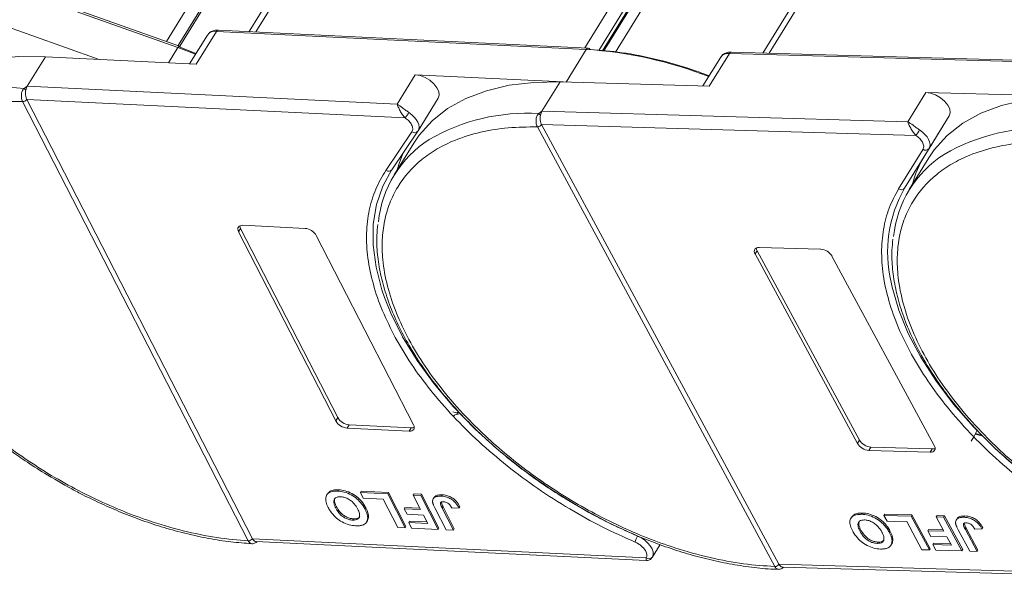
# Model space of a CAD drawing. Header units: millimetres. Extents: x 1995 to 3465, y 709 to 1742.
# Tile 28 of 45: x 2967 to 3041, y 1476 to 1517. Entities that reach past the tile are written whole.
import ezdxf

# ---------------------------------------------------------------- set-up
doc = ezdxf.new("R2010")
doc.units = ezdxf.units.MM

msp = doc.modelspace()

# ---------------------------------------------------------------- linework, layer by layer
at = {"color": 7, "linetype": 'Continuous', "lineweight": 15}
for p, q in [((2985.021, 1516.588), (3014.513, 1564.429)), ((3007.996, 1563.918), (2978.381, 1515.879)), ((3013.796, 1564.093), (2984.526, 1516.612)), ((2979.249, 1515.571), (3008.637, 1563.243)), ((2979.365, 1515.527), (3008.641, 1563.018)), ((3038.957, 1563.237), (3009.465, 1515.396)), ((3010.514, 1515.212), (3039.793, 1562.707)), ((3010.782, 1515.185), (3039.922, 1562.455)), ((3010.889, 1515.175), (3039.931, 1562.286)), ((3051.954, 1562.487), (3022.69, 1515.015)), ((3023.163, 1515.002), (3052.643, 1562.823)), ((3011.747, 1515.09), (3040.643, 1561.964)), ((2949.137, 1526.109), (2979.234, 1515.428)), ((2979.355, 1515.533), (2949.259, 1526.214)), ((2973.37, 1514.544), (2965.458, 1517.352)), ((2981.419, 1516.354), (2980.101, 1514.216)), ((2980.595, 1514.192), (2982.095, 1516.625)), ((2982.095, 1516.625), (3009.576, 1515.285)), ((3009.722, 1515.383), (2982.241, 1516.723)), ((2979.234, 1515.428), (2978.534, 1514.293)), ((2979.234, 1515.428), (2980.544, 1514.935)), ((2980.57, 1514.976), (2979.388, 1515.446)), ((2968.036, 1512.549), (2969.386, 1514.739)), ((2969.386, 1514.739), (2980.595, 1514.192)), ((3009.576, 1515.285), (3008.079, 1512.857)), ((3019.568, 1514.712), (3018.244, 1512.565)), ((3018.717, 1512.551), (3020.217, 1514.984)), ((3020.217, 1514.984), (3047.404, 1514.202)), ((3047.55, 1514.301), (3020.363, 1515.082)), ((2996.867, 1513.399), (2995.517, 1511.21)), ((3007.851, 1512.864), (2996.867, 1513.399)), ((2967.796, 1512.385), (2968.036, 1512.549)), ((2995.517, 1511.21), (2968.036, 1512.549)), ((3006.278, 1510.681), (3007.627, 1512.87)), ((3007.627, 1512.87), (3018.717, 1512.551)), ((3034.814, 1512.088), (3033.465, 1509.899)), ((3045.904, 1511.77), (3034.814, 1512.088)), ((2967.688, 1511.399), (2967.687, 1511.4)), ((2984.458, 1478.738), (2967.688, 1511.399)), ((2967.994, 1511.56), (2996.121, 1510.189)), ((2967.995, 1511.559), (2984.765, 1478.899)), ((2997.075, 1509.227), (2998.574, 1511.659)), ((3006.039, 1510.514), (3006.278, 1510.681)), ((3033.465, 1509.899), (3006.278, 1510.681)), ((3036.549, 1510.348), (3034.737, 1507.407)), ((3035.049, 1507.915), (3036.549, 1510.348)), ((3006.249, 1509.691), (3034.075, 1508.891)), ((3006.25, 1509.69), (3023.891, 1476.996)), ((2994.688, 1506.288), (2996.619, 1509.155)), ((2995.129, 1506.336), (2997.059, 1509.203)), ((2997.059, 1509.203), (2997.065, 1509.211)), ((2997.075, 1509.227), (2997.065, 1509.211)), ((3005.945, 1509.526), (3005.944, 1509.527)), ((3023.586, 1476.831), (3005.945, 1509.526)), ((2996.758, 1508.324), (2995.304, 1505.965)), ((3032.789, 1504.914), (3034.602, 1507.856)), ((3033.237, 1504.974), (3035.049, 1507.915)), ((3033.237, 1504.974), (3034.737, 1507.407)), ((3035.035, 1507.224), (3033.581, 1504.864)), ((2983.89, 1501.972), (2983.74, 1501.729)), ((2990.964, 1487.659), (2983.74, 1501.729)), ((2983.89, 1501.972), (2991.114, 1487.902)), ((2984.059, 1502.203), (2988.679, 1501.978)), ((2989.514, 1501.448), (2996.739, 1487.378)), ((3022.275, 1500.316), (3022.125, 1500.073)), ((3029.725, 1485.989), (3022.125, 1500.073)), ((3022.275, 1500.316), (3029.875, 1486.232)), ((3022.425, 1500.56), (3026.995, 1500.428)), ((3027.838, 1499.909), (3035.438, 1485.824)), ((3000.011, 1488.24), (2999.663, 1488.324)), ((3000.103, 1488.364), (3000.011, 1488.24)), ((2991.114, 1487.902), (2990.964, 1487.659)), ((3000.011, 1488.24), (2999.972, 1488.315)), ((2991.95, 1487.372), (2991.8, 1487.128)), ((2996.42, 1486.903), (2991.8, 1487.128)), ((2991.95, 1487.372), (2996.57, 1487.146)), ((2996.57, 1487.146), (2996.42, 1486.903)), ((3029.875, 1486.232), (3029.725, 1485.989)), ((3038.98, 1486.559), (3038.478, 1486.671)), ((3038.94, 1486.635), (3038.508, 1486.731)), ((3030.718, 1485.712), (3030.568, 1485.469)), ((3035.138, 1485.338), (3030.568, 1485.469)), ((3030.718, 1485.712), (3035.288, 1485.581)), ((3035.288, 1485.581), (3035.138, 1485.338)), ((2991.165, 1482.536), (2991.105, 1482.439)), ((2990.347, 1482.245), (2990.287, 1482.148)), ((2992.792, 1482.326), (2992.852, 1482.423)), ((2992.792, 1482.326), (2993.007, 1481.907)), ((2994.828, 1482.226), (2992.792, 1482.326)), ((2992.852, 1482.423), (2994.888, 1482.324)), ((2993.007, 1481.907), (2994.488, 1481.835)), ((2994.488, 1481.835), (2995.563, 1479.741)), ((2994.888, 1482.324), (2994.828, 1482.226)), ((2996.118, 1479.714), (2994.828, 1482.226)), ((2994.888, 1482.324), (2996.178, 1479.811)), ((2996.716, 1482.134), (2996.776, 1482.232)), ((2997.271, 1482.107), (2996.716, 1482.134)), ((2996.716, 1482.134), (2997.262, 1481.071)), ((2996.776, 1482.232), (2997.331, 1482.204)), ((2997.331, 1482.204), (2997.271, 1482.107)), ((2998.561, 1479.595), (2997.271, 1482.107)), ((2997.331, 1482.204), (2998.621, 1479.692)), ((2998.26, 1481.962), (2998.2, 1481.865)), ((2998.866, 1482.161), (2998.806, 1482.064)), ((2991.021, 1481.279), (2990.961, 1481.182)), ((2993.133, 1481.099), (2993.193, 1481.196)), ((2996.04, 1481.131), (2996.1, 1481.228)), ((2996.04, 1481.131), (2996.255, 1480.712)), ((2997.262, 1481.071), (2996.04, 1481.131)), ((2996.1, 1481.228), (2997.209, 1481.174)), ((2998.34, 1481.15), (2999.153, 1479.566)), ((2998.874, 1481.165), (2998.934, 1481.262)), ((2999.709, 1479.539), (2998.874, 1481.165)), ((2998.934, 1481.262), (2999.769, 1479.636)), ((2999.589, 1481.178), (3000.128, 1481.183)), ((3000.128, 1481.183), (3000.188, 1481.28)), ((2992.215, 1480.281), (2992.275, 1480.378)), ((2993.392, 1480.564), (2993.332, 1480.466)), ((2996.255, 1480.712), (2997.477, 1480.652)), ((2997.477, 1480.652), (2997.791, 1480.04)), ((3029.304, 1480.516), (3029.244, 1480.418)), ((3030.093, 1480.81), (3030.033, 1480.713)), ((3031.702, 1480.633), (3031.762, 1480.73)), ((3031.702, 1480.633), (3031.928, 1480.214)), ((3033.716, 1480.575), (3031.702, 1480.633)), ((3031.762, 1480.73), (3033.776, 1480.672)), ((3033.776, 1480.672), (3033.716, 1480.575)), ((3035.073, 1478.06), (3033.716, 1480.575)), ((3033.776, 1480.672), (3035.133, 1478.157)), ((3035.584, 1480.521), (3035.644, 1480.619)), ((3036.133, 1480.505), (3035.584, 1480.521)), ((3035.584, 1480.521), (3036.158, 1479.457)), ((3035.644, 1480.619), (3036.193, 1480.603)), ((3036.193, 1480.603), (3036.133, 1480.505)), ((3037.49, 1477.99), (3036.133, 1480.505)), ((3036.193, 1480.603), (3037.55, 1478.088)), ((3037.125, 1480.387), (3037.065, 1480.29)), ((3037.711, 1480.591), (3037.651, 1480.494)), ((2993.247, 1480.141), (2993.307, 1480.238)), ((2995.563, 1479.741), (2996.118, 1479.714)), ((2996.118, 1479.714), (2996.178, 1479.811)), ((2996.384, 1480.109), (2996.444, 1480.206)), ((2996.384, 1480.109), (2996.599, 1479.69)), ((2997.791, 1480.04), (2996.384, 1480.109)), ((2996.444, 1480.206), (2997.738, 1480.143)), ((2996.599, 1479.69), (2998.561, 1479.595)), ((2998.561, 1479.595), (2998.621, 1479.692)), ((2999.153, 1479.566), (2999.709, 1479.539)), ((2999.769, 1479.636), (2999.709, 1479.539)), ((3031.928, 1480.214), (3033.393, 1480.172)), ((3033.393, 1480.172), (3034.524, 1478.076)), ((3034.95, 1479.492), (3035.01, 1479.589)), ((3035.01, 1479.589), (3036.104, 1479.558)), ((3037.221, 1479.559), (3038.076, 1477.974)), ((3037.747, 1479.586), (3037.807, 1479.683)), ((3038.626, 1477.958), (3037.747, 1479.586)), ((3037.807, 1479.683), (3038.686, 1478.055)), ((3038.453, 1479.613), (3038.985, 1479.63)), ((3038.985, 1479.63), (3039.045, 1479.727)), ((2984.765, 1478.899), (2984.766, 1478.898)), ((3014.038, 1477.471), (2984.766, 1478.898)), ((3029.992, 1479.535), (3029.932, 1479.437)), ((3032.079, 1479.399), (3032.139, 1479.496)), ((3032.357, 1478.86), (3032.297, 1478.763)), ((3034.95, 1479.492), (3035.176, 1479.073)), ((3036.158, 1479.457), (3034.95, 1479.492)), ((3035.176, 1479.073), (3036.384, 1479.038)), ((3036.384, 1479.038), (3036.715, 1478.425)), ((2984.459, 1478.737), (2984.458, 1478.738)), ((2985.032, 1478.685), (3014.034, 1477.271)), ((3014.475, 1477.512), (3015.058, 1478.457)), ((3031.2, 1478.552), (3031.26, 1478.649)), ((3032.218, 1478.423), (3032.278, 1478.52)), ((3034.524, 1478.076), (3035.073, 1478.06)), ((3035.073, 1478.06), (3035.133, 1478.157)), ((3035.323, 1478.465), (3035.383, 1478.563)), ((3035.323, 1478.465), (3035.549, 1478.046)), ((3036.715, 1478.425), (3035.323, 1478.465)), ((3035.383, 1478.563), (3036.661, 1478.526)), ((3037.49, 1477.99), (3037.55, 1478.088)), ((3035.549, 1478.046), (3037.49, 1477.99)), ((3038.076, 1477.974), (3038.626, 1477.958)), ((3038.686, 1478.055), (3038.626, 1477.958)), ((3023.587, 1476.83), (3023.586, 1476.831)), ((3023.891, 1476.996), (3023.892, 1476.995)), ((3052.851, 1476.162), (3023.892, 1476.995)), ((3024.172, 1476.781), (3052.859, 1475.957))]:
    msp.add_line(p, q, dxfattribs=at)
at = {"color": 7, "linetype": 'Continuous', "lineweight": 15, "flags": 128}
for points in [[(2979.234, 1515.428), (2979.263, 1515.471), (2979.292, 1515.504), (2979.318, 1515.525), (2979.341, 1515.534), (2979.355, 1515.533)], [(2979.355, 1515.533), (2979.36, 1515.53), (2979.375, 1515.514), (2979.384, 1515.486), (2979.388, 1515.446)], [(2965.995, 1514.627), (2967.411, 1514.745), (2969.386, 1514.739)], [(2998.574, 1511.659), (2998.644, 1511.871), (2998.616, 1512.143), (2998.481, 1512.436), (2998.252, 1512.727), (2997.948, 1512.988), (2997.595, 1513.198), (2997.224, 1513.339), (2996.867, 1513.399)], [(2996.758, 1508.324), (2997.157, 1508.91), (2998.115, 1509.975), (2999.276, 1510.887), (3000.629, 1511.637), (3002.158, 1512.215), (3003.847, 1512.616), (3005.677, 1512.835), (3007.627, 1512.87)], [(3036.549, 1510.348), (3036.621, 1510.579), (3036.584, 1510.854), (3036.441, 1511.148), (3036.205, 1511.437), (3035.896, 1511.695), (3035.541, 1511.901), (3035.169, 1512.036), (3034.814, 1512.088)], [(3035.035, 1507.224), (3035.434, 1507.809), (3036.392, 1508.875), (3037.553, 1509.787), (3038.906, 1510.537), (3040.435, 1511.115), (3042.124, 1511.516), (3043.954, 1511.735), (3045.904, 1511.77)], [(2996.4, 1510.589), (2996.608, 1510.43), (2996.79, 1510.254), (2996.94, 1510.067), (2997.052, 1509.877), (2997.122, 1509.69), (2997.148, 1509.512), (2997.128, 1509.351), (2997.075, 1509.227)], [(3034.347, 1509.296), (3034.558, 1509.139), (3034.744, 1508.965), (3034.898, 1508.779), (3035.015, 1508.589), (3035.09, 1508.401), (3035.122, 1508.222), (3035.108, 1508.058), (3035.049, 1507.915)], [(2995.976, 1507.594), (2995.696, 1506.884), (2995.526, 1506.326)], [(2994.588, 1496.824), (2994.394, 1497.394), (2993.954, 1499.086), (2993.739, 1500.721), (2993.75, 1502.279), (2993.989, 1503.746), (2994.452, 1505.106), (2995.134, 1506.344)], [(2983.74, 1501.729), (2983.7, 1501.827), (2983.685, 1501.919), (2983.694, 1502.004), (2983.726, 1502.076), (2983.782, 1502.134), (2983.858, 1502.176), (2983.951, 1502.199), (2984.059, 1502.203)], [(3052.169, 1477.791), (3049.972, 1478.769), (3047.814, 1479.891), (3045.715, 1481.147), (3043.698, 1482.522), (3041.785, 1484.003), (3039.996, 1485.573), (3038.349, 1487.216), (3036.862, 1488.915), (3035.551, 1490.652), (3034.43, 1492.408), (3033.51, 1494.165), (3032.801, 1495.904), (3032.311, 1497.607), (3032.23, 1497.988)], [(3013.392, 1479.1), (3011.202, 1480.111), (3009.055, 1481.265), (3006.973, 1482.549), (3004.978, 1483.95), (3003.091, 1485.452), (3001.332, 1487.04), (2999.72, 1488.698), (2998.272, 1490.407), (2997.003, 1492.149), (2995.926, 1493.907), (2995.053, 1495.662), (2994.588, 1496.824)], [(2996.739, 1487.378), (2996.778, 1487.28), (2996.794, 1487.187), (2996.785, 1487.103), (2996.752, 1487.03), (2996.697, 1486.972), (2996.621, 1486.931), (2996.527, 1486.907), (2996.42, 1486.903)], [(3038.627, 1486.975), (3038.38, 1486.486), (3038.182, 1486.146)], [(3013.392, 1479.1), (3013.669, 1478.959), (3013.928, 1478.783), (3014.154, 1478.58), (3014.336, 1478.36), (3014.466, 1478.135), (3014.537, 1477.915), (3014.544, 1477.712), (3014.489, 1477.536)]]:
    msp.add_lwpolyline(points, dxfattribs=at)
at = {"color": 7, "linetype": 'Continuous', "lineweight": 15}
for centre, radius, start, end in [((2981.981, 1515.93), 0.704, 80.70385, 142.90819), ((2982.246, 1516.558), 0.165, 91.80801, 156.09419), ((3009.727, 1515.218), 0.165, 91.80801, 156.09419), ((3007.563, 1484.696), 30.655, 68.74467, 86.23536), ((3009.696, 1515.215), 0.17, 21.30884, 81.37555), ((3020.121, 1514.302), 0.688, 81.96358, 143.42725), ((3020.375, 1514.906), 0.176, 94.04353, 153.96822), ((2966.479, 1498.138), 14.308, 84.71653, 120.7835), ((2967.394, 1511.85), 0.67, 37.58398, 53.08544), ((2967.69, 1511.77), 0.37, 269.575, 325.4013), ((2967.69, 1511.768), 0.369, 269.59703, 325.57021), ((2992.737, 1512.846), 4.302, 321.85544, 328.35831), ((3005.178, 1496.049), 14.491, 86.59204, 120.13559), ((3005.644, 1509.976), 0.667, 38.2755, 53.68319), ((3005.938, 1509.905), 0.378, 270.93814, 325.57), ((3005.939, 1509.902), 0.377, 270.96032, 325.74097), ((2996.814, 1509.408), 0.32, 232.34236, 320.03913), ((3029.156, 1512.495), 6.098, 323.77082, 328.35685), ((3043.455, 1494.948), 14.491, 86.59204, 120.13559), ((3002.301, 1501.651), 8.207, 122.40058, 174.33401), ((3040.578, 1500.551), 8.207, 122.40058, 174.33401), ((3041.717, 1503.129), 8.187, 148.49752, 165.16287), ((3034.795, 1508.114), 0.323, 233.16695, 321.99372), ((2994.884, 1506.541), 0.32, 232.34236, 320.03913), ((3041.559, 1500.209), 9.59, 150.2055, 193.3954), ((3032.983, 1505.173), 0.323, 233.16695, 321.99372), ((2984.269, 1502.184), 0.435, 182.41352, 209.21752), ((2988.585, 1500.907), 1.075, 30.17434, 84.9837), ((3022.368, 1500.26), 0.306, 79.14736, 217.56468), ((3022.66, 1500.543), 0.446, 182.64256, 210.45521), ((3026.916, 1499.356), 1.076, 30.95613, 85.74517), ((2991.894, 1488.199), 1.075, 210.17434, 264.9837), ((2992.044, 1488.443), 1.075, 210.17434, 264.9837), ((2996.609, 1487.603), 0.458, 265.04497, 293.81188), ((3030.798, 1486.785), 1.076, 210.95613, 265.74517), ((3030.648, 1486.542), 1.076, 210.95613, 265.74517), ((3035.196, 1485.638), 0.306, 259.14736, 37.56468), ((3035.317, 1486.026), 0.446, 266.24921, 294.05501), ((2984.461, 1479.107), 0.369, 269.59703, 325.57021), ((2984.462, 1479.105), 0.368, 269.61686, 325.73849), ((3014.55, 1478.389), 1.36, 148.44742, 169.18055), ((3014.229, 1477.739), 0.33, 234.51592, 321.94657), ((3023.58, 1477.208), 0.377, 270.96032, 325.74097), ((3023.581, 1477.205), 0.376, 270.98033, 325.91135)]:
    msp.add_arc(centre, radius, start, end, dxfattribs=at)
for points, knots in [([(2982.243, 1516.715), (2982.208, 1516.719), (2982.068, 1516.734), (2981.839, 1516.685), (2981.58, 1516.568), (2981.477, 1516.419), (2981.431, 1516.352)], [0, 0, 0, 0, 0.10563, 0.412439, 0.737037, 1, 1, 1, 1]), ([(3018.705, 1513.313), (3018.292, 1513.47), (3016.98, 1513.97), (3014.803, 1514.572), (3012.24, 1515.092), (3010.642, 1515.216), (3009.855, 1515.277)], [0, 0, 0, 0, 0.136045, 0.432297, 0.720483, 1, 1, 1, 1]), ([(3020.364, 1515.076), (3020.338, 1515.078), (3020.208, 1515.091), (3019.988, 1515.043), (3019.727, 1514.925), (3019.623, 1514.774), (3019.575, 1514.705)], [0, 0, 0, 0, 0.07976, 0.393066, 0.724539, 1, 1, 1, 1]), ([(2967.687, 1511.4), (2967.665, 1511.449), (2967.627, 1511.539), (2967.595, 1511.711), (2967.589, 1511.88), (2967.613, 1512.043), (2967.655, 1512.178), (2967.714, 1512.295), (2967.77, 1512.357), (2967.796, 1512.385)], [0, 0, 0, 0, 0.171846, 0.312445, 0.499101, 0.629839, 0.757504, 0.889024, 1, 1, 1, 1]), ([(2967.925, 1512.258), (2967.913, 1512.181), (2967.889, 1512.026), (2967.911, 1511.791), (2967.955, 1511.64), (2967.989, 1511.571), (2967.994, 1511.56)], [0, 0, 0, 0, 0.313343, 0.6267, 0.940056, 1, 1, 1, 1]), ([(2984.458, 1478.738), (2983.685, 1478.805), (2982.114, 1478.942), (2979.6, 1479.463), (2977.185, 1480.171), (2974.928, 1481.019), (2972.863, 1481.942), (2970.819, 1483.006), (2968.153, 1484.602), (2965.649, 1486.421), (2963.397, 1488.393), (2961.709, 1490.069), (2960.088, 1491.939), (2958.628, 1493.969), (2957.461, 1495.976), (2956.574, 1497.969), (2955.971, 1499.957), (2955.705, 1501.761), (2955.715, 1503.354), (2955.933, 1504.736), (2956.361, 1506.03), (2957.214, 1507.61), (2958.468, 1508.933), (2960.071, 1509.954), (2961.551, 1510.619), (2963.344, 1511.123), (2965.437, 1511.419), (2966.945, 1511.406), (2967.688, 1511.399)], [0, 0, 0, 0, 0.038862, 0.078912, 0.120068, 0.152227, 0.184382, 0.217215, 0.250043, 0.315618, 0.347778, 0.379932, 0.421093, 0.461142, 0.5, 0.538863, 0.578912, 0.620068, 0.652227, 0.684382, 0.717215, 0.750043, 0.815618, 0.847778, 0.879932, 0.921093, 0.96114, 1, 1, 1, 1]), ([(2967.994, 1511.56), (2967.994, 1511.56), (2967.994, 1511.56), (2967.994, 1511.56), (2967.995, 1511.559), (2967.995, 1511.559)], [0, 0, 0, 0, 0.3846646, 0.6923323, 1, 1, 1, 1]), ([(2995.517, 1511.21), (2995.646, 1511.13), (2995.845, 1511.006), (2996.156, 1510.764), (2996.324, 1510.644), (2996.4, 1510.589)], [0, 0, 0, 0, 0.498413, 0.772928, 1, 1, 1, 1]), ([(2996.121, 1510.189), (2996.052, 1510.267), (2995.905, 1510.433), (2995.735, 1510.727), (2995.6, 1511.002), (2995.545, 1511.14), (2995.517, 1511.21)], [0, 0, 0, 0, 0.2343588, 0.4982155, 0.7484812, 1, 1, 1, 1]), ([(3005.944, 1509.527), (3005.922, 1509.576), (3005.881, 1509.665), (3005.845, 1509.838), (3005.837, 1510.008), (3005.859, 1510.171), (3005.899, 1510.306), (3005.958, 1510.424), (3006.014, 1510.485), (3006.039, 1510.514)], [0, 0, 0, 0, 0.171846, 0.312445, 0.499101, 0.629839, 0.757504, 0.889024, 1, 1, 1, 1]), ([(3006.168, 1510.39), (3006.157, 1510.312), (3006.135, 1510.157), (3006.16, 1509.922), (3006.208, 1509.77), (3006.244, 1509.702), (3006.249, 1509.691)], [0, 0, 0, 0, 0.313343, 0.6267, 0.940056, 1, 1, 1, 1]), ([(3006.249, 1509.691), (3006.249, 1509.691), (3006.249, 1509.691), (3006.25, 1509.69), (3006.25, 1509.69), (3006.25, 1509.69)], [0, 0, 0, 0, 0.384665, 0.692332, 1, 1, 1, 1]), ([(3033.465, 1509.899), (3033.592, 1509.823), (3033.79, 1509.704), (3034.102, 1509.468), (3034.271, 1509.349), (3034.347, 1509.296)], [0, 0, 0, 0, 0.4984129, 0.772928, 1, 1, 1, 1]), ([(3034.075, 1508.891), (3034.005, 1508.969), (3033.855, 1509.133), (3033.682, 1509.423), (3033.547, 1509.695), (3033.492, 1509.831), (3033.465, 1509.899)], [0, 0, 0, 0, 0.2343588, 0.4982155, 0.7484812, 1, 1, 1, 1]), ([(3023.586, 1476.831), (3022.82, 1476.883), (3021.264, 1476.988), (3018.764, 1477.463), (3016.355, 1478.129), (3014.098, 1478.94), (3012.028, 1479.831), (3009.974, 1480.865), (3007.288, 1482.424), (3004.755, 1484.212), (3002.466, 1486.16), (3000.743, 1487.82), (2999.08, 1489.678), (2997.571, 1491.702), (2996.353, 1493.708), (2995.41, 1495.706), (2994.75, 1497.705), (2994.428, 1499.525), (2994.385, 1501.136), (2994.555, 1502.539), (2994.935, 1503.857), (2995.725, 1505.473), (2996.92, 1506.838), (2998.469, 1507.904), (2999.909, 1508.609), (3001.663, 1509.155), (3003.722, 1509.499), (3005.211, 1509.517), (3005.945, 1509.526)], [0, 0, 0, 0, 0.038862, 0.078912, 0.1200677, 0.1522272, 0.1843815, 0.2172151, 0.2500433, 0.3156185, 0.347778, 0.3799323, 0.4210926, 0.4611415, 0.5, 0.5388632, 0.578912, 0.6200677, 0.6522272, 0.6843815, 0.7172151, 0.7500433, 0.8156185, 0.847778, 0.8799323, 0.9210926, 0.9611404, 1, 1, 1, 1]), ([(3061.863, 1475.731), (3061.097, 1475.783), (3059.541, 1475.888), (3057.041, 1476.363), (3054.632, 1477.029), (3052.375, 1477.84), (3050.305, 1478.73), (3048.25, 1479.764), (3045.565, 1481.323), (3043.032, 1483.112), (3040.742, 1485.06), (3039.02, 1486.72), (3037.357, 1488.578), (3035.848, 1490.601), (3034.63, 1492.607), (3033.687, 1494.606), (3033.026, 1496.604), (3032.705, 1498.424), (3032.661, 1500.036), (3032.831, 1501.439), (3033.212, 1502.756), (3034.002, 1504.373), (3035.197, 1505.738), (3036.746, 1506.804), (3038.186, 1507.509), (3039.94, 1508.055), (3041.998, 1508.399), (3043.488, 1508.417), (3044.222, 1508.425)], [0, 0, 0, 0, 0.038862, 0.078912, 0.120068, 0.152227, 0.184382, 0.217215, 0.250043, 0.315618, 0.347778, 0.379932, 0.421093, 0.461142, 0.5, 0.538863, 0.578912, 0.620068, 0.652227, 0.684382, 0.717215, 0.750043, 0.815618, 0.847778, 0.879932, 0.921093, 0.96114, 1, 1, 1, 1]), ([(2995.385, 1493.864), (2995.052, 1494.524), (2994.377, 1495.859), (2993.706, 1497.838), (2993.302, 1499.776), (2993.203, 1501.626), (2993.406, 1503.342), (2993.875, 1504.919), (2994.417, 1505.832), (2994.688, 1506.288)], [0, 0, 0, 0, 0.140659, 0.284672, 0.42968, 0.574689, 0.718702, 0.859346, 1, 1, 1, 1]), ([(3033.887, 1492.359), (3033.536, 1493.02), (3032.826, 1494.356), (3032.097, 1496.345), (3031.635, 1498.297), (3031.476, 1500.167), (3031.62, 1501.907), (3032.031, 1503.513), (3032.536, 1504.447), (3032.789, 1504.914)], [0, 0, 0, 0, 0.140659, 0.284672, 0.42968, 0.574689, 0.718702, 0.859346, 1, 1, 1, 1]), ([(2955.403, 1504.195), (2955.37, 1503.912), (2955.285, 1503.179), (2955.349, 1501.928), (2955.572, 1500.465), (2955.976, 1498.965), (2956.545, 1497.444), (2957.276, 1495.915), (2958.159, 1494.39), (2959.184, 1492.883), (2960.338, 1491.408), (2961.602, 1489.983), (2962.947, 1488.633), (2964.325, 1487.39), (2965.593, 1486.353), (2966.768, 1485.467), (2967.957, 1484.628), (2968.831, 1484.074), (2969.315, 1483.768)], [0, 0, 0, 0, 0.04376, 0.113456, 0.183214, 0.252946, 0.322579, 0.392054, 0.461296, 0.53023, 0.598716, 0.666486, 0.732956, 0.796611, 0.855554, 0.897639, 0.943401, 1, 1, 1, 1]), ([(2994.09, 1502.264), (2994.059, 1501.996), (2993.975, 1501.278), (2994.04, 1500.042), (2994.263, 1498.579), (2994.667, 1497.079), (2995.236, 1495.558), (2995.967, 1494.029), (2996.85, 1492.504), (2997.874, 1490.997), (2999.028, 1489.522), (3000.293, 1488.097), (3001.637, 1486.747), (3003.015, 1485.504), (3004.283, 1484.467), (3005.459, 1483.581), (3006.648, 1482.742), (3007.522, 1482.188), (3008.005, 1481.882)], [0, 0, 0, 0, 0.04157, 0.111425, 0.181343, 0.251234, 0.321027, 0.390661, 0.460062, 0.529153, 0.597797, 0.665722, 0.732344, 0.796145, 0.855223, 0.897404, 0.943271, 1, 1, 1, 1]), ([(3032.367, 1501.164), (3032.335, 1500.896), (3032.252, 1500.178), (3032.317, 1498.942), (3032.54, 1497.478), (3032.943, 1495.978), (3033.513, 1494.458), (3034.243, 1492.929), (3035.126, 1491.404), (3036.151, 1489.897), (3037.305, 1488.422), (3038.57, 1486.997), (3039.914, 1485.647), (3041.292, 1484.404), (3042.56, 1483.366), (3043.735, 1482.481), (3044.925, 1481.641), (3045.799, 1481.087), (3046.282, 1480.781)], [0, 0, 0, 0, 0.04157, 0.111425, 0.181343, 0.251234, 0.321027, 0.390661, 0.460062, 0.529153, 0.597797, 0.665722, 0.732344, 0.796145, 0.855223, 0.897404, 0.943271, 1, 1, 1, 1]), ([(3013.215, 1478.644), (3012.39, 1479.014), (3010.741, 1479.753), (3008.31, 1481.102), (3005.944, 1482.615), (3003.679, 1484.294), (3001.571, 1486.098), (2999.667, 1487.982), (2997.991, 1489.917), (2996.534, 1491.882), (2995.768, 1493.204), (2995.385, 1493.864)], [0, 0, 0, 0, 0.109769, 0.219545, 0.331943, 0.445117, 0.558292, 0.67069, 0.780455, 0.890235, 1, 1, 1, 1]), ([(3045.789, 1480.551), (3045.427, 1480.771), (3044.257, 1481.484), (3042.398, 1482.855), (3040.252, 1484.629), (3038.31, 1486.497), (3036.591, 1488.419), (3035.087, 1490.378), (3034.287, 1491.699), (3033.887, 1492.359)], [0, 0, 0, 0, 0.070334, 0.227828, 0.385321, 0.541734, 0.694482, 0.847251, 1, 1, 1, 1]), ([(2999.69, 1488), (2999.721, 1488.03), (2999.781, 1488.087), (2999.896, 1488.143), (3000.001, 1488.169), (3000.059, 1488.168), (3000.088, 1488.168)], [0, 0, 0, 0, 0.292006, 0.558989, 0.786862, 1, 1, 1, 1]), ([(2969.315, 1483.768), (2969.987, 1483.368), (2970.929, 1482.807), (2972.357, 1482.064), (2973.582, 1481.471), (2975.053, 1480.833), (2976.6, 1480.241), (2978.214, 1479.709), (2979.864, 1479.258), (2981.524, 1478.903), (2983.157, 1478.645), (2984.207, 1478.566), (2984.724, 1478.528)], [0, 0, 0, 0, 0.134577, 0.188711, 0.278387, 0.371043, 0.469975, 0.572686, 0.678176, 0.785662, 0.89461, 1, 1, 1, 1]), ([(2990.355, 1482.239), (2990.408, 1482.308), (2990.519, 1482.454), (2990.825, 1482.539), (2991.063, 1482.537), (2991.165, 1482.536)], [0, 0, 0, 0, 0.334122, 0.711545, 1, 1, 1, 1]), ([(2991.165, 1482.536), (2991.244, 1482.53), (2991.48, 1482.512), (2991.911, 1482.398), (2992.396, 1482.135), (2992.824, 1481.766), (2993.061, 1481.442), (2993.169, 1481.24), (2993.193, 1481.196)], [0, 0, 0, 0, 0.102171, 0.30922, 0.51365, 0.692275, 0.932413, 1, 1, 1, 1]), ([(2990.4, 1481.221), (2990.367, 1481.288), (2990.27, 1481.489), (2990.186, 1481.807), (2990.242, 1482.129), (2990.453, 1482.347), (2990.764, 1482.442), (2991.002, 1482.44), (2991.105, 1482.439)], [0, 0, 0, 0, 0.101888, 0.307343, 0.492963, 0.678647, 0.860791, 1, 1, 1, 1]), ([(2991.322, 1482.02), (2991.246, 1482.02), (2991.095, 1482.018), (2990.923, 1481.938), (2990.818, 1481.799), (2990.8, 1481.567), (2990.878, 1481.349), (2990.949, 1481.205), (2990.961, 1481.182)], [0, 0, 0, 0, 0.159091, 0.319451, 0.485991, 0.660682, 0.944289, 1, 1, 1, 1]), ([(2991.021, 1481.279), (2990.99, 1481.345), (2990.901, 1481.533), (2990.838, 1481.78), (2990.909, 1481.903), (2990.931, 1481.941)], [0, 0, 0, 0, 0.2764905, 0.7797278, 1, 1, 1, 1]), ([(2991.105, 1482.439), (2991.184, 1482.433), (2991.42, 1482.415), (2991.851, 1482.301), (2992.336, 1482.037), (2992.765, 1481.669), (2993.001, 1481.345), (2993.109, 1481.143), (2993.133, 1481.099)], [0, 0, 0, 0, 0.102171, 0.30922, 0.51365, 0.692275, 0.932413, 1, 1, 1, 1]), ([(2992.586, 1481.109), (2992.549, 1481.176), (2992.447, 1481.362), (2992.23, 1481.626), (2991.92, 1481.846), (2991.637, 1481.974), (2991.436, 1482.012), (2991.337, 1482.019), (2991.322, 1482.02)], [0, 0, 0, 0, 0.159163, 0.441094, 0.61902, 0.796885, 0.968573, 1, 1, 1, 1]), ([(2998.158, 1481.624), (2998.157, 1481.685), (2998.155, 1481.807), (2998.252, 1481.951), (2998.457, 1482.063), (2998.674, 1482.063), (2998.806, 1482.064)], [0, 0, 0, 0, 0.20646, 0.413515, 0.645211, 1, 1, 1, 1]), ([(2998.269, 1481.956), (2998.284, 1481.984), (2998.327, 1482.065), (2998.521, 1482.158), (2998.736, 1482.16), (2998.866, 1482.161)], [0, 0, 0, 0, 0.16733, 0.496283, 1, 1, 1, 1]), ([(2998.806, 1482.064), (2998.884, 1482.057), (2999.063, 1482.042), (2999.366, 1481.948), (2999.657, 1481.775), (2999.935, 1481.513), (3000.052, 1481.312), (3000.128, 1481.183)], [0, 0, 0, 0, 0.1552919, 0.3531453, 0.543243, 0.704067, 1, 1, 1, 1]), ([(2998.866, 1482.161), (2998.944, 1482.154), (2999.123, 1482.139), (2999.426, 1482.046), (2999.717, 1481.872), (2999.995, 1481.61), (3000.112, 1481.41), (3000.188, 1481.28)], [0, 0, 0, 0, 0.155292, 0.353145, 0.543243, 0.704067, 1, 1, 1, 1]), ([(3008.005, 1481.882), (3008.677, 1481.482), (3009.62, 1480.921), (3011.047, 1480.178), (3012.272, 1479.585), (3013.743, 1478.947), (3015.29, 1478.355), (3016.905, 1477.823), (3018.554, 1477.373), (3020.216, 1477.014), (3021.866, 1476.767), (3023.087, 1476.638), (3023.735, 1476.63), (3023.861, 1476.628)], [0, 0, 0, 0, 0.130517, 0.183018, 0.269988, 0.35985, 0.455796, 0.555409, 0.657717, 0.76196, 0.867621, 0.974343, 1, 1, 1, 1]), ([(2992.437, 1479.862), (2992.359, 1479.868), (2992.122, 1479.886), (2991.694, 1480.002), (2991.211, 1480.264), (2990.782, 1480.632), (2990.538, 1480.963), (2990.426, 1481.171), (2990.4, 1481.221)], [0, 0, 0, 0, 0.101398, 0.306996, 0.506144, 0.685262, 0.924557, 1, 1, 1, 1]), ([(2990.961, 1481.182), (2990.998, 1481.114), (2991.09, 1480.946), (2991.279, 1480.705), (2991.545, 1480.492), (2991.813, 1480.355), (2992.042, 1480.295), (2992.17, 1480.284), (2992.215, 1480.281)], [0, 0, 0, 0, 0.1596974, 0.4008997, 0.5705241, 0.7401942, 0.9084077, 1, 1, 1, 1]), ([(2992.275, 1480.378), (2992.195, 1480.386), (2992.035, 1480.402), (2991.77, 1480.498), (2991.516, 1480.651), (2991.259, 1480.89), (2991.112, 1481.107), (2991.036, 1481.251), (2991.021, 1481.279)], [0, 0, 0, 0, 0.160292, 0.321922, 0.490761, 0.657569, 0.933883, 1, 1, 1, 1]), ([(2992.215, 1480.281), (2992.29, 1480.281), (2992.442, 1480.282), (2992.618, 1480.357), (2992.726, 1480.491), (2992.748, 1480.718), (2992.672, 1480.936), (2992.6, 1481.081), (2992.586, 1481.109)], [0, 0, 0, 0, 0.159186, 0.319845, 0.483838, 0.656366, 0.932671, 1, 1, 1, 1]), ([(2993.133, 1481.099), (2993.15, 1481.065), (2993.184, 1480.998), (2993.229, 1480.895), (2993.27, 1480.788), (2993.302, 1480.679), (2993.326, 1480.57), (2993.33, 1480.501), (2993.332, 1480.466)], [0, 0, 0, 0, 0.15395, 0.308181, 0.478699, 0.649961, 0.824203, 1, 1, 1, 1]), ([(2993.193, 1481.196), (2993.21, 1481.163), (2993.244, 1481.096), (2993.289, 1480.992), (2993.33, 1480.885), (2993.362, 1480.776), (2993.386, 1480.668), (2993.39, 1480.598), (2993.392, 1480.564)], [0, 0, 0, 0, 0.15395, 0.308181, 0.478699, 0.649961, 0.824203, 1, 1, 1, 1]), ([(2998.34, 1481.15), (2998.323, 1481.183), (2998.29, 1481.25), (2998.248, 1481.34), (2998.215, 1481.42), (2998.191, 1481.488), (2998.169, 1481.558), (2998.162, 1481.602), (2998.158, 1481.624)], [0, 0, 0, 0, 0.20827, 0.416707, 0.561481, 0.706573, 0.852825, 1, 1, 1, 1]), ([(2998.985, 1481.647), (2998.936, 1481.647), (2998.857, 1481.647), (2998.777, 1481.611), (2998.739, 1481.555), (2998.754, 1481.404), (2998.822, 1481.269), (2998.874, 1481.165)], [0, 0, 0, 0, 0.189329, 0.302222, 0.415612, 0.548732, 1, 1, 1, 1]), ([(2998.816, 1481.665), (2998.813, 1481.661), (2998.795, 1481.637), (2998.822, 1481.497), (2998.885, 1481.365), (2998.934, 1481.262)], [0, 0, 0, 0, 0.046857, 0.263977, 1, 1, 1, 1]), ([(2999.353, 1481.494), (2999.316, 1481.523), (2999.245, 1481.577), (2999.124, 1481.627), (2999.039, 1481.643), (2998.995, 1481.646), (2998.985, 1481.647)], [0, 0, 0, 0, 0.330398, 0.624767, 0.917361, 1, 1, 1, 1]), ([(2999.589, 1481.178), (2999.579, 1481.194), (2999.56, 1481.228), (2999.529, 1481.28), (2999.493, 1481.333), (2999.454, 1481.387), (2999.409, 1481.442), (2999.372, 1481.476), (2999.353, 1481.494)], [0, 0, 0, 0, 0.155996, 0.312125, 0.480895, 0.650212, 0.823248, 1, 1, 1, 1]), ([(2992.744, 1480.55), (2992.744, 1480.548), (2992.726, 1480.488), (2992.61, 1480.419), (2992.439, 1480.375), (2992.317, 1480.377), (2992.275, 1480.378)], [0, 0, 0, 0, 0.017002, 0.414, 0.799655, 1, 1, 1, 1]), ([(2993.332, 1480.466), (2993.328, 1480.408), (2993.321, 1480.291), (2993.239, 1480.103), (2993.119, 1479.985), (2993.008, 1479.937), (2992.995, 1479.931)], [0, 0, 0, 0, 0.2508959, 0.5021661, 0.9405117, 1, 1, 1, 1]), ([(2993.392, 1480.564), (2993.387, 1480.506), (2993.376, 1480.392), (2993.349, 1480.278), (2993.307, 1480.24), (2993.306, 1480.239)], [0, 0, 0, 0, 0.493981, 0.9887, 1, 1, 1, 1]), ([(3029.376, 1479.465), (3029.342, 1479.532), (3029.238, 1479.734), (3029.146, 1480.054), (3029.19, 1480.381), (3029.391, 1480.606), (3029.695, 1480.709), (3029.931, 1480.711), (3030.033, 1480.713)], [0, 0, 0, 0, 0.101888, 0.307343, 0.492963, 0.678647, 0.860791, 1, 1, 1, 1]), ([(3029.316, 1480.508), (3029.362, 1480.572), (3029.464, 1480.717), (3029.757, 1480.805), (3029.991, 1480.808), (3030.093, 1480.81)], [0, 0, 0, 0, 0.3159769, 0.7036842, 1, 1, 1, 1]), ([(3030.26, 1480.293), (3030.185, 1480.291), (3030.036, 1480.287), (3029.869, 1480.202), (3029.77, 1480.059), (3029.76, 1479.823), (3029.844, 1479.604), (3029.919, 1479.461), (3029.932, 1479.437)], [0, 0, 0, 0, 0.159091, 0.319451, 0.485991, 0.660682, 0.944289, 1, 1, 1, 1]), ([(3030.033, 1480.713), (3030.11, 1480.708), (3030.344, 1480.695), (3030.773, 1480.588), (3031.261, 1480.332), (3031.697, 1479.968), (3031.941, 1479.645), (3032.055, 1479.443), (3032.079, 1479.399)], [0, 0, 0, 0, 0.102171, 0.30922, 0.51365, 0.692275, 0.932413, 1, 1, 1, 1]), ([(3030.093, 1480.81), (3030.17, 1480.805), (3030.404, 1480.792), (3030.833, 1480.685), (3031.321, 1480.429), (3031.757, 1480.065), (3032.001, 1479.743), (3032.115, 1479.541), (3032.139, 1479.496)], [0, 0, 0, 0, 0.102171, 0.30922, 0.51365, 0.692275, 0.932413, 1, 1, 1, 1]), ([(3031.539, 1479.398), (3031.5, 1479.465), (3031.393, 1479.651), (3031.17, 1479.914), (3030.857, 1480.13), (3030.573, 1480.253), (3030.374, 1480.288), (3030.275, 1480.293), (3030.26, 1480.293)], [0, 0, 0, 0, 0.159163, 0.441094, 0.61902, 0.796885, 0.968573, 1, 1, 1, 1]), ([(3037.025, 1480.035), (3037.022, 1480.097), (3037.016, 1480.221), (3037.108, 1480.368), (3037.306, 1480.485), (3037.521, 1480.491), (3037.651, 1480.494)], [0, 0, 0, 0, 0.20646, 0.413515, 0.645211, 1, 1, 1, 1]), ([(3037.134, 1480.382), (3037.146, 1480.406), (3037.185, 1480.486), (3037.371, 1480.58), (3037.582, 1480.587), (3037.711, 1480.591)], [0, 0, 0, 0, 0.148382, 0.484821, 1, 1, 1, 1]), ([(3037.651, 1480.494), (3037.729, 1480.489), (3037.906, 1480.477), (3038.208, 1480.389), (3038.501, 1480.219), (3038.784, 1479.96), (3038.906, 1479.759), (3038.985, 1479.63)], [0, 0, 0, 0, 0.155292, 0.353145, 0.543243, 0.704067, 1, 1, 1, 1]), ([(3037.711, 1480.591), (3037.788, 1480.586), (3037.966, 1480.574), (3038.268, 1480.486), (3038.561, 1480.316), (3038.844, 1480.057), (3038.966, 1479.857), (3039.045, 1479.727)], [0, 0, 0, 0, 0.155292, 0.353145, 0.543243, 0.704067, 1, 1, 1, 1]), ([(2992.995, 1479.931), (2992.965, 1479.92), (2992.906, 1479.898), (2992.812, 1479.879), (2992.72, 1479.866), (2992.629, 1479.86), (2992.535, 1479.858), (2992.47, 1479.861), (2992.437, 1479.862)], [0, 0, 0, 0, 0.185429, 0.37219, 0.527708, 0.683877, 0.841678, 1, 1, 1, 1]), ([(3029.992, 1479.535), (3029.958, 1479.601), (3029.864, 1479.789), (3029.794, 1480.042), (3029.863, 1480.171), (3029.885, 1480.213)], [0, 0, 0, 0, 0.271027, 0.764321, 1, 1, 1, 1]), ([(3037.221, 1479.559), (3037.203, 1479.593), (3037.168, 1479.66), (3037.124, 1479.75), (3037.089, 1479.83), (3037.063, 1479.899), (3037.038, 1479.968), (3037.03, 1480.013), (3037.025, 1480.035)], [0, 0, 0, 0, 0.20827, 0.416707, 0.561481, 0.706573, 0.852825, 1, 1, 1, 1]), ([(3037.841, 1480.075), (3037.793, 1480.075), (3037.715, 1480.073), (3037.637, 1480.035), (3037.601, 1479.977), (3037.621, 1479.825), (3037.692, 1479.69), (3037.747, 1479.586)], [0, 0, 0, 0, 0.189329, 0.302222, 0.415612, 0.548732, 1, 1, 1, 1]), ([(3037.679, 1480.09), (3037.676, 1480.085), (3037.658, 1480.06), (3037.688, 1479.918), (3037.756, 1479.786), (3037.807, 1479.683)], [0, 0, 0, 0, 0.05409, 0.269563, 1, 1, 1, 1]), ([(3038.21, 1479.928), (3038.172, 1479.957), (3038.101, 1480.01), (3037.979, 1480.058), (3037.895, 1480.073), (3037.851, 1480.075), (3037.841, 1480.075)], [0, 0, 0, 0, 0.330398, 0.624767, 0.917361, 1, 1, 1, 1]), ([(3038.453, 1479.613), (3038.443, 1479.63), (3038.423, 1479.664), (3038.39, 1479.715), (3038.354, 1479.768), (3038.313, 1479.823), (3038.267, 1479.877), (3038.229, 1479.911), (3038.21, 1479.928)], [0, 0, 0, 0, 0.155996, 0.312125, 0.480895, 0.650212, 0.823248, 1, 1, 1, 1]), ([(2984.766, 1478.898), (2984.798, 1478.848), (2984.863, 1478.748), (2984.961, 1478.684), (2985.019, 1478.691), (2985.032, 1478.693)], [0, 0, 0, 0, 0.435984, 0.871967, 1, 1, 1, 1]), ([(3031.433, 1478.133), (3031.355, 1478.137), (3031.121, 1478.151), (3030.694, 1478.259), (3030.209, 1478.515), (3029.772, 1478.877), (3029.521, 1479.207), (3029.404, 1479.415), (3029.376, 1479.465)], [0, 0, 0, 0, 0.101398, 0.306996, 0.506144, 0.685262, 0.924557, 1, 1, 1, 1]), ([(3029.932, 1479.437), (3029.97, 1479.37), (3030.067, 1479.202), (3030.261, 1478.962), (3030.531, 1478.752), (3030.8, 1478.619), (3031.029, 1478.562), (3031.155, 1478.555), (3031.2, 1478.552)], [0, 0, 0, 0, 0.159697, 0.4009, 0.570524, 0.740194, 0.908408, 1, 1, 1, 1]), ([(3031.26, 1478.649), (3031.18, 1478.656), (3031.022, 1478.669), (3030.756, 1478.76), (3030.501, 1478.91), (3030.239, 1479.146), (3030.087, 1479.363), (3030.007, 1479.507), (3029.992, 1479.535)], [0, 0, 0, 0, 0.160292, 0.321922, 0.490761, 0.657569, 0.933883, 1, 1, 1, 1]), ([(3031.2, 1478.552), (3031.274, 1478.554), (3031.424, 1478.558), (3031.595, 1478.637), (3031.698, 1478.776), (3031.712, 1479.005), (3031.63, 1479.224), (3031.554, 1479.37), (3031.539, 1479.398)], [0, 0, 0, 0, 0.159186, 0.319845, 0.483838, 0.656366, 0.932671, 1, 1, 1, 1]), ([(3031.713, 1478.823), (3031.674, 1478.779), (3031.598, 1478.691), (3031.42, 1478.65), (3031.301, 1478.65), (3031.26, 1478.649)], [0, 0, 0, 0, 0.398189, 0.794249, 1, 1, 1, 1]), ([(3032.079, 1479.399), (3032.097, 1479.365), (3032.133, 1479.298), (3032.181, 1479.194), (3032.225, 1479.087), (3032.261, 1478.977), (3032.288, 1478.868), (3032.294, 1478.798), (3032.297, 1478.763)], [0, 0, 0, 0, 0.15395, 0.308181, 0.478699, 0.649961, 0.824203, 1, 1, 1, 1]), ([(3032.139, 1479.496), (3032.157, 1479.463), (3032.193, 1479.395), (3032.241, 1479.292), (3032.285, 1479.185), (3032.321, 1479.075), (3032.348, 1478.966), (3032.354, 1478.896), (3032.357, 1478.86)], [0, 0, 0, 0, 0.15395, 0.308181, 0.478699, 0.649961, 0.824203, 1, 1, 1, 1]), ([(3032.357, 1478.86), (3032.354, 1478.802), (3032.347, 1478.686), (3032.322, 1478.568), (3032.278, 1478.526), (3032.275, 1478.523)], [0, 0, 0, 0, 0.478395, 0.957504, 1, 1, 1, 1]), ([(2984.724, 1478.528), (2984.688, 1478.534), (2984.622, 1478.546), (2984.531, 1478.619), (2984.485, 1478.695), (2984.459, 1478.737)], [0, 0, 0, 0, 0.352324, 0.643768, 1, 1, 1, 1]), ([(2984.724, 1478.525), (2984.768, 1478.527), (2984.852, 1478.53), (2984.987, 1478.584), (2985.069, 1478.645), (2985.116, 1478.681)], [0, 0, 0, 0, 0.313814, 0.605047, 1, 1, 1, 1]), ([(3013.215, 1478.644), (3013.297, 1478.604), (3013.463, 1478.524), (3013.69, 1478.355), (3013.88, 1478.163), (3013.961, 1478.028), (3014, 1477.962)], [0, 0, 0, 0, 0.245513, 0.5, 0.754487, 1, 1, 1, 1]), ([(3031.981, 1478.214), (3031.953, 1478.203), (3031.895, 1478.18), (3031.803, 1478.159), (3031.712, 1478.143), (3031.623, 1478.135), (3031.53, 1478.131), (3031.465, 1478.132), (3031.433, 1478.133)], [0, 0, 0, 0, 0.185429, 0.37219, 0.527708, 0.683877, 0.841678, 1, 1, 1, 1]), ([(3032.297, 1478.763), (3032.295, 1478.704), (3032.292, 1478.585), (3032.217, 1478.394), (3032.102, 1478.272), (3031.994, 1478.22), (3031.981, 1478.214)], [0, 0, 0, 0, 0.2508959, 0.5021661, 0.9405117, 1, 1, 1, 1]), ([(3014.035, 1477.283), (3014.037, 1477.288), (3014.041, 1477.298), (3014.039, 1477.41), (3014.038, 1477.471)], [0, 0, 0, 0, 0.4643611, 1, 1, 1, 1]), ([(3014.036, 1477.271), (3014.098, 1477.275), (3014.202, 1477.28), (3014.354, 1477.361), (3014.423, 1477.445), (3014.46, 1477.49)], [0, 0, 0, 0, 0.4004475, 0.6786033, 1, 1, 1, 1]), ([(3023.86, 1476.621), (3023.824, 1476.627), (3023.756, 1476.638), (3023.662, 1476.712), (3023.614, 1476.788), (3023.587, 1476.83)], [0, 0, 0, 0, 0.3510721, 0.6430797, 1, 1, 1, 1]), ([(3023.867, 1476.618), (3023.91, 1476.62), (3023.994, 1476.625), (3024.129, 1476.681), (3024.211, 1476.743), (3024.258, 1476.779)], [0, 0, 0, 0, 0.314688, 0.603378, 1, 1, 1, 1]), ([(3023.892, 1476.995), (3023.926, 1476.945), (3023.993, 1476.844), (3024.097, 1476.78), (3024.157, 1476.788), (3024.172, 1476.79)], [0, 0, 0, 0, 0.42964, 0.85928, 1, 1, 1, 1])]:
    msp.add_open_spline(points, degree=3, knots=knots, dxfattribs=at)
for points in [[(2968.036, 1512.549), (2968.013, 1512.506), (2967.966, 1512.421), (2967.938, 1512.312), (2967.925, 1512.258)], [(3006.278, 1510.681), (3006.254, 1510.638), (3006.208, 1510.552), (3006.181, 1510.444), (3006.168, 1510.39)], [(2996.599, 1509.676), (2996.542, 1509.769), (2996.426, 1509.955), (2996.222, 1510.111), (2996.121, 1510.189)], [(2996.619, 1509.155), (2996.652, 1509.23), (2996.718, 1509.378), (2996.639, 1509.577), (2996.599, 1509.676)], [(3034.565, 1508.382), (3034.505, 1508.475), (3034.385, 1508.661), (3034.178, 1508.814), (3034.075, 1508.891)], [(3034.602, 1507.856), (3034.631, 1507.931), (3034.691, 1508.083), (3034.607, 1508.282), (3034.565, 1508.382)], [(3014.038, 1477.471), (3014.063, 1477.542), (3014.112, 1477.686), (3014.038, 1477.87), (3014, 1477.962)]]:
    msp.add_open_spline(points, degree=3, dxfattribs=at)

doc.saveas('drawing.dxf')
